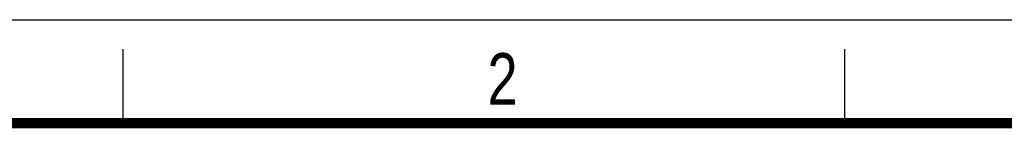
# Model space of a CAD drawing. Header units: millimetres. Extents: x 0 to 210, y 0 to 297.
# Tile 24 of 34: x 49 to 116, y 290 to 297. Entities that reach past the tile are written whole.
import ezdxf

# ---------------------------------------------------------------- set-up
doc = ezdxf.new("R2010")
doc.units = ezdxf.units.MM
doc.header["$LTSCALE"] = 19.36
doc.layers.get('0').update_dxf_attribs({"linetype": 'CONTINUOUS'})
doc.styles.add('TEXTSTYLE_2', font='txt', dxfattribs={"width": 0.75})

msp = doc.modelspace()

# ---------------------------------------------------------------- linework, layer by layer
at = {"color": 2, "linetype": 'CONTINUOUS'}
for p, q in [((0, 297), (210, 297)), ((56, 290), (56, 295)), ((105, 290), (105, 295))]:
    msp.add_line(p, q, dxfattribs=at)
at = {"color": 7, "linetype": 'CONTINUOUS', "const_width": 0.7}
msp.add_lwpolyline([(7, 290), (203, 290)], dxfattribs=at)

# ---------------------------------------------------------------- texts
at = {"color": 5, "linetype": 'CONTINUOUS', "style": 'TEXTSTYLE_2', "width": 0.785714}
msp.add_text('2', height=3.5, dxfattribs=at).set_placement((80.73138, 291.23958))

doc.saveas('drawing.dxf')
